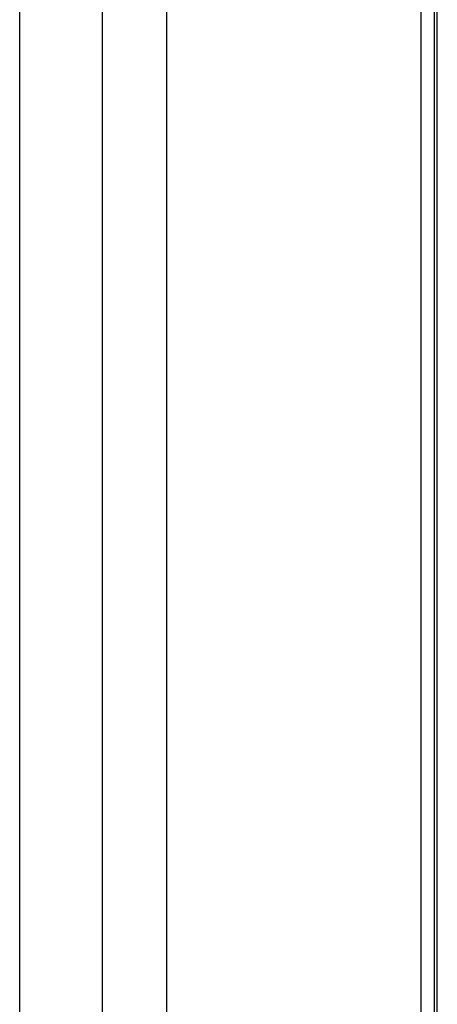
# Model space of a CAD drawing. Header units: inches. Extents: x 12 to 235, y 17 to 142.
# Tile 84 of 117: x 202.496 to 203.408, y 77.916 to 80.069. Entities that reach past the tile are written whole.
import ezdxf

# ---------------------------------------------------------------- set-up
doc = ezdxf.new("R2010")
doc.units = ezdxf.units.IN
doc.header["$MEASUREMENT"] = 0
doc.layers.add('Visible Edges(ANSI)', color=7, linetype='Continuous', lineweight=25)
doc.layers.add('Visible Tangent Edges(ANSI)', color=7, linetype='Continuous', lineweight=25)

msp = doc.modelspace()

# ---------------------------------------------------------------- linework, layer by layer
at = {"layer": 'Visible Edges(ANSI)'}
for p, q in [((202.496, 74.9775), (202.496, 122.8101)), ((203.4015, 122.206), (203.4015, 75.3575)), ((203.4084, 75.3436), (203.4084, 122.202))]:
    msp.add_line(p, q, dxfattribs=at)
at = {"layer": 'Visible Tangent Edges(ANSI)'}
for p, q in [((202.6765, 122.6581), (202.6765, 74.921)), ((202.8165, 122.5438), (202.8165, 75.0272)), ((203.3725, 122.2228), (203.3725, 75.3481))]:
    msp.add_line(p, q, dxfattribs=at)

doc.saveas('drawing.dxf')
